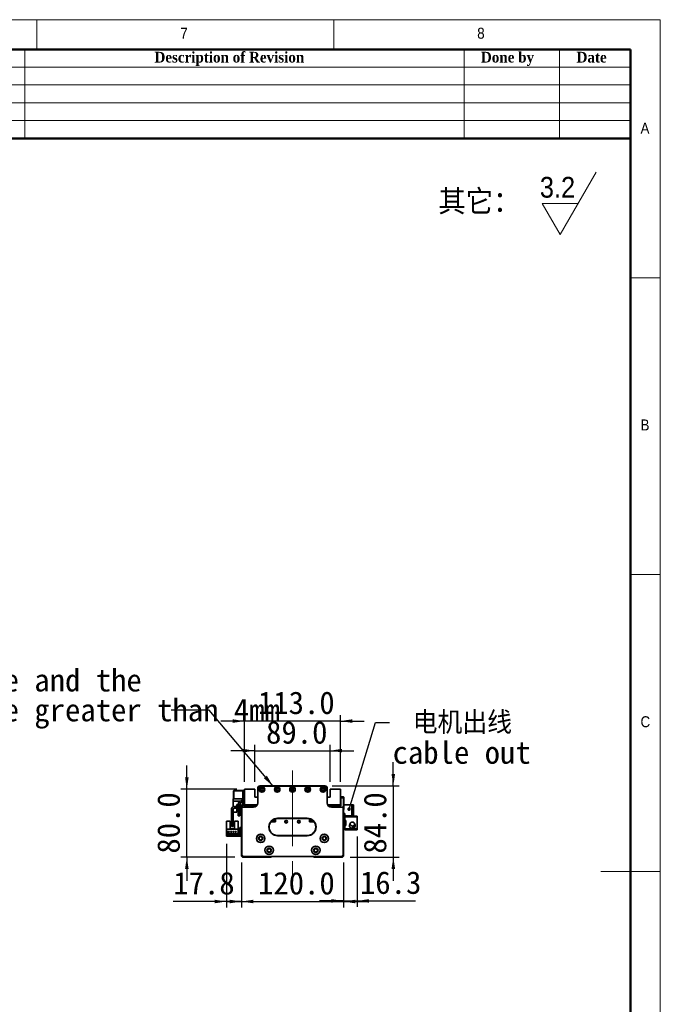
# Model space of a CAD drawing. Header units: millimetres. Extents: x 35 to 2905, y 35 to 2044.
# Tile 9 of 9: x 2150 to 2905, y 883 to 2044. Entities that reach past the tile are written whole.
import ezdxf

# ---------------------------------------------------------------- set-up
doc = ezdxf.new("R2010")
doc.units = ezdxf.units.MM
doc.header["$LTSCALE"] = 7
doc.linetypes.add('CENTERX2', pattern=[20.32, 12.7, -2.54, 2.54, -2.54])
doc.layers.add('黑色实线', color=7, linetype='Continuous')
doc.styles.add('SLDTEXTSTYLE0', font='Gothic.ttf', dxfattribs={"width": 0.913, "bigfont": 'bigfont'})
doc.styles.add('SLDTEXTSTYLE1', font='Gothic.ttf', dxfattribs={"width": 0.913})
doc.styles.add('SLDTEXTSTYLE2', font='timesbd.ttf', dxfattribs={"width": 0.933})
doc.styles.add('SLDTEXTSTYLE8', font='txt')
doc.styles.add('SLDTEXTSTYLE9', font='txt', dxfattribs={"bigfont": 'bigfont'})
doc.dimstyles.new('SLDDIMSTYLE0', dxfattribs={"dimtxt": 26.6, "dimasz": 14, "dimexe": 0, "dimexo": 0.0625, "dimgap": 6.65, "dimtad": 2, "dimdec": 1, "dimrnd": 1e-09, "dimzin": 4, "dimdsep": 46, "dimtxsty": 'SLDTEXTSTYLE8', "dimsah": 1, "dimcen": 0.09, "dimadec": 0, "dimazin": 1, "dimtfac": 1, "dimtdec": 1, "dimtmove": 0, "dimatfit": 0, "dimfxl": 0, "dimfrac": 2, "dimtolj": 1, "dimtzin": 12, "dimarcsym": 0})
doc.dimstyles.new('SLDDIMSTYLE1', dxfattribs={"dimtxt": 26.6, "dimasz": 14, "dimexe": 0, "dimexo": 0.0625, "dimgap": 6.65, "dimtad": 2, "dimdec": 1, "dimrnd": 1e-09, "dimzin": 12, "dimdsep": 46, "dimtxsty": 'SLDTEXTSTYLE8', "dimsah": 1, "dimcen": 0.09, "dimadec": 0, "dimazin": 3, "dimtfac": 1, "dimtdec": 1, "dimtmove": 0, "dimatfit": 0, "dimfxl": 0, "dimfrac": 2, "dimtolj": 1, "dimtzin": 12, "dimarcsym": 0})
doc.dimstyles.new('SLDDIMSTYLE2', dxfattribs={"dimtxt": 0.18, "dimasz": 4.2, "dimexe": 0, "dimexo": 0.0625, "dimgap": 0, "dimtad": 0, "dimtih": 1, "dimtoh": 1, "dimdec": 0, "dimrnd": 1e-09, "dimzin": 0, "dimdsep": 46, "dimtxsty": 'Standard', "dimblk1": 'DOT', "dimblk2": 'DOT', "dimsah": 1, "dimcen": 0.09, "dimadec": 0, "dimazin": 0, "dimtfac": 4.2, "dimtdec": 0, "dimtofl": 0, "dimtmove": 0, "dimatfit": 3, "dimldrblk": 'DOT', "dimfxl": 0, "dimfrac": 2, "dimtolj": 1, "dimtzin": 0, "dimarcsym": 0})
doc.dimstyles.new('SLDDIMSTYLE3', dxfattribs={"dimtxt": 0.18, "dimasz": 14, "dimexe": 0, "dimexo": 0.0625, "dimgap": 0, "dimtad": 0, "dimtih": 1, "dimtoh": 1, "dimdec": 0, "dimrnd": 1e-09, "dimzin": 0, "dimdsep": 46, "dimtxsty": 'Standard', "dimsah": 1, "dimcen": 0.09, "dimadec": 0, "dimazin": 0, "dimtfac": 14, "dimtdec": 0, "dimtofl": 0, "dimtmove": 0, "dimatfit": 3, "dimfxl": 0, "dimfrac": 2, "dimtolj": 1, "dimtzin": 0, "dimarcsym": 0})

# ---------------------------------------------------------------- blocks, each defined once
blk = doc.blocks.new('SW_SFSYMBOL_0')
at = {"color": 0, "linetype": 'Continuous', "lineweight": 18}
for p, q in [((24, -36.7), (66.5, 36.8)), ((24, -36.7), (2.8, 0)), ((45.3, 0), (2.8, 0))]:
    blk.add_line(p, q, dxfattribs=at)
at = {"color": 0, "linetype": 'Continuous', "lineweight": 18, "insert": (0, 31.3), "char_height": 24.5, "attachment_point": 1, "style": 'SLDTEXTSTYLE1'}
blk.add_mtext('3.2', dxfattribs=at)
blk = doc.blocks.new('_D')
at = {"layer": '黑色实线'}
for p, q in [((2411.4, 1050), (2411.4, 997)), ((2531.4, 1050), (2531.4, 997)), ((2411.4, 1004), (2383.4, 1004)), ((2411.4, 1004), (2531.4, 1004)), ((2531.4, 1004), (2559.4, 1004))]:
    blk.add_line(p, q, dxfattribs=at)
for points in [[(2411.4, 1004), (2397.4, 1006.1), (2397.4, 1001.9)], [(2531.4, 1004), (2545.4, 1001.9), (2545.4, 1006.1)]]:
    blk.add_solid(points, dxfattribs=at)
at = {"layer": '黑色实线', "insert": (2430.8, 1038.9), "char_height": 26.6, "attachment_point": 1, "style": 'SLDTEXTSTYLE8'}
blk.add_mtext('120.0', dxfattribs=at)
blk = doc.blocks.new('_D_1')
at = {"layer": '黑色实线'}
for p, q in [((2393.6, 1072.2), (2393.6, 997)), ((2411.4, 1050), (2411.4, 997)), ((2393.6, 1004), (2330.9, 1004)), ((2393.6, 1004), (2411.4, 1004)), ((2411.4, 1004), (2439.4, 1004))]:
    blk.add_line(p, q, dxfattribs=at)
for points in [[(2393.6, 1004), (2379.6, 1006.1), (2379.6, 1001.9)], [(2411.4, 1004), (2425.4, 1001.9), (2425.4, 1006.1)]]:
    blk.add_solid(points, dxfattribs=at)
at = {"layer": '黑色实线', "insert": (2330.9, 1038.9), "char_height": 26.6, "attachment_point": 1, "style": 'SLDTEXTSTYLE8'}
blk.add_mtext('17.8', dxfattribs=at)
blk = doc.blocks.new('_D_2')
at = {"layer": '黑色实线'}
for p, q in [((2547.7, 1080.8), (2547.7, 997.7)), ((2531.4, 1050), (2531.4, 997.7)), ((2531.4, 1004.7), (2503.4, 1004.7)), ((2531.4, 1004.7), (2547.7, 1004.7)), ((2547.7, 1004.7), (2616.6, 1004.7))]:
    blk.add_line(p, q, dxfattribs=at)
for points in [[(2531.4, 1004.7), (2517.4, 1006.8), (2517.4, 1002.6)], [(2547.7, 1004.7), (2561.7, 1002.6), (2561.7, 1006.8)]]:
    blk.add_solid(points, dxfattribs=at)
at = {"layer": '黑色实线', "insert": (2551, 1039.6), "char_height": 26.6, "attachment_point": 1, "style": 'SLDTEXTSTYLE8'}
blk.add_mtext('16.3', dxfattribs=at)
blk = doc.blocks.new('_D_3')
at = {"layer": '黑色实线'}
for p, q in [((2590.3, 1140.4), (2590.3, 1168.4)), ((2518.3, 1140.4), (2597.3, 1140.4)), ((2590.3, 1140.4), (2590.3, 1056.4)), ((2539.3, 1056.4), (2597.3, 1056.4)), ((2590.3, 1056.4), (2590.3, 1028.4))]:
    blk.add_line(p, q, dxfattribs=at)
for points in [[(2590.3, 1140.4), (2592.4, 1154.4), (2588.2, 1154.4)], [(2590.3, 1056.4), (2588.2, 1042.4), (2592.4, 1042.4)]]:
    blk.add_solid(points, dxfattribs=at)
at = {"layer": '黑色实线', "insert": (2555.4, 1060.5), "char_height": 26.6, "attachment_point": 1, "rotation": 90, "style": 'SLDTEXTSTYLE8'}
blk.add_mtext('84.0', dxfattribs=at)
blk = doc.blocks.new('_D_4')
at = {"layer": '黑色实线'}
for p, q in [((2346.9, 1136.4), (2346.9, 1164.4)), ((2406, 1136.4), (2339.9, 1136.4)), ((2346.9, 1056.4), (2346.9, 1136.4)), ((2403.5, 1056.4), (2339.9, 1056.4)), ((2346.9, 1056.4), (2346.9, 1028.4))]:
    blk.add_line(p, q, dxfattribs=at)
for points in [[(2346.9, 1136.4), (2349, 1150.4), (2344.8, 1150.4)], [(2346.9, 1056.4), (2344.8, 1042.4), (2349, 1042.4)]]:
    blk.add_solid(points, dxfattribs=at)
at = {"layer": '黑色实线', "insert": (2312, 1060.5), "char_height": 26.6, "attachment_point": 1, "rotation": 90, "style": 'SLDTEXTSTYLE8'}
blk.add_mtext('80.0', dxfattribs=at)
blk = doc.blocks.new('_D_5')
at = {"layer": '黑色实线'}
for p, q in [((2426.9, 1145.3), (2426.9, 1188.9)), ((2515.9, 1145.3), (2515.9, 1188.9)), ((2426.9, 1181.9), (2398.9, 1181.9)), ((2426.9, 1181.9), (2515.9, 1181.9)), ((2515.9, 1181.9), (2543.9, 1181.9))]:
    blk.add_line(p, q, dxfattribs=at)
for points in [[(2426.9, 1181.9), (2412.9, 1184), (2412.9, 1179.8)], [(2515.9, 1181.9), (2529.9, 1179.8), (2529.9, 1184)]]:
    blk.add_solid(points, dxfattribs=at)
at = {"layer": '黑色实线', "insert": (2440.3, 1216.8), "char_height": 26.6, "attachment_point": 1, "style": 'SLDTEXTSTYLE8'}
blk.add_mtext('89.0', dxfattribs=at)
blk = doc.blocks.new('_D_6')
at = {"layer": '黑色实线'}
for p, q in [((2414.9, 1145.3), (2414.9, 1223.8)), ((2527.9, 1145.3), (2527.9, 1223.8)), ((2414.9, 1216.8), (2386.9, 1216.8)), ((2527.9, 1216.8), (2414.9, 1216.8)), ((2527.9, 1216.8), (2555.9, 1216.8))]:
    blk.add_line(p, q, dxfattribs=at)
for points in [[(2414.9, 1216.8), (2400.9, 1218.9), (2400.9, 1214.7)], [(2527.9, 1216.8), (2541.9, 1214.7), (2541.9, 1218.9)]]:
    blk.add_solid(points, dxfattribs=at)
at = {"layer": '黑色实线', "insert": (2430.7, 1251.7), "char_height": 26.6, "attachment_point": 1, "style": 'SLDTEXTSTYLE8'}
blk.add_mtext('113.0', dxfattribs=at)
blk = doc.blocks.new('SW_NOTE_3')
at = {"layer": '黑色实线', "color": 0, "char_height": 26.6, "attachment_point": 1}
for s, insert, style in [(' 电机出线', (3.7, 13.2), 'SLDTEXTSTYLE9'), ('cable out', (3.7, -22), 'SLDTEXTSTYLE8')]:
    blk.add_mtext(s, dxfattribs=dict(at, insert=insert, style=style))
blk = doc.blocks.new('_DOT')
at = {"color": 0, "linetype": 'ByBlock', "lineweight": -2}
blk.add_line((-0.5, 0), (-1, 0), dxfattribs=at)
at = {"color": 0, "linetype": 'ByBlock', "const_width": 0.5}
blk.add_lwpolyline([(-0.25, 0, 1), (0.25, 0, 1)], format="xyb", close=True, dxfattribs=at)
blk = doc.blocks.new('SW_NOTE_4')
at = {"layer": '黑色实线', "color": 0, "char_height": 26.6, "attachment_point": 1, "style": 'SLDTEXTSTYLE8'}
for s, insert in [('The distance between the load plate and the ', (-812.9, 48.8)), ('steel belt protection belt shall be greater than 4mm', (-812.9, 13.6))]:
    blk.add_mtext(s, dxfattribs=dict(at, insert=insert))

msp = doc.modelspace()

# ---------------------------------------------------------------- linework, layer by layer
at = {"color": 7, "linetype": 'Continuous', "lineweight": 18}
for p, q in [((2905, 2044), (35, 2044)), ((2170, 2044), (2170, 2009)), ((2520, 2009), (2520, 2044)), ((2905, 35), (2905, 2044)), ((70, 2009), (2870, 2009)), ((2156, 2009), (2156, 1904)), ((2674, 2009), (2674, 1904)), ((2786, 2009), (2786, 1904)), ((2870, 2009), (2870, 1904)), ((2870, 2009), (2870, 70)), ((2030, 1988), (2870, 1988)), ((2030, 1967), (2870, 1967)), ((2030, 1946), (2870, 1946)), ((2030, 1925), (2870, 1925)), ((2905, 1739.5), (2870, 1739.5)), ((2870, 1389.5), (2905, 1389.5)), ((2905, 1039.5), (2835, 1039.5))]:
    msp.add_line(p, q, dxfattribs=at)
at = {"color": 7, "linetype": 'Continuous', "lineweight": 50}
for p, q in [((2870, 2009), (70, 2009)), ((2870, 2009), (2870, 70)), ((2870, 1904), (2030, 1904))]:
    msp.add_line(p, q, dxfattribs=at)
at = {"color": 7, "linetype": 'Continuous', "lineweight": 35}
for p, q in [((2433.43, 1140.41), (2509.43, 1140.41)), ((2433.43, 1140.41), (2433.43, 1140.11)), ((2509.43, 1140.11), (2433.43, 1140.11)), ((2509.43, 1140.41), (2509.43, 1140.11)), ((2402.23, 1134.91), (2401.93, 1134.61)), ((2402.23, 1134.61), (2401.93, 1134.49)), ((2401.93, 1134.49), (2401.93, 1134.61)), ((2401.93, 1125.34), (2401.93, 1134.49)), ((2402.23, 1134.91), (2402.23, 1134.61)), ((2402.23, 1134.91), (2412.93, 1134.91)), ((2412.93, 1134.61), (2402.23, 1134.61)), ((2402.23, 1134.61), (2402.23, 1125.21)), ((2412.93, 1133.91), (2412.93, 1134.91)), ((2412.93, 1134.91), (2414.93, 1134.91)), ((2414.93, 1133.91), (2412.93, 1133.91)), ((2412.93, 1133.91), (2412.93, 1125.41)), ((2426.93, 1136.41), (2414.93, 1136.41)), ((2414.93, 1136.41), (2414.93, 1117.91)), ((2426.93, 1126.91), (2426.93, 1136.41)), ((2430.43, 1126.91), (2426.93, 1126.91)), ((2430.41, 1137.61), (2430.41, 1135.61)), ((2430.41, 1137.61), (2430.44, 1137.61)), ((2430.41, 1135.61), (2430.43, 1135.61)), ((2430.43, 1120.41), (2430.43, 1137.41)), ((2430.43, 1137.41), (2430.73, 1137.41)), ((2430.73, 1137.41), (2430.73, 1120.41)), ((2512.13, 1120.41), (2512.13, 1137.41)), ((2512.43, 1137.41), (2512.13, 1137.41)), ((2512.43, 1137.61), (2512.46, 1137.61)), ((2512.43, 1137.41), (2512.43, 1120.41)), ((2512.46, 1135.61), (2512.43, 1135.61)), ((2515.93, 1126.91), (2512.43, 1126.91)), ((2512.46, 1137.61), (2512.46, 1135.61)), ((2527.93, 1136.41), (2515.93, 1136.41)), ((2515.93, 1136.41), (2515.93, 1126.91)), ((2527.93, 1117.91), (2527.93, 1136.41)), ((2527.93, 1127.41), (2531.63, 1127.41)), ((2531.63, 1126.41), (2527.93, 1126.41)), ((2531.63, 1126.41), (2531.63, 1127.41)), ((2531.63, 1127.41), (2531.93, 1127.11)), ((2531.63, 1113.41), (2531.63, 1126.41)), ((2531.93, 1126.29), (2531.63, 1126.41)), ((2531.93, 1127.11), (2531.93, 1126.29)), ((2401.63, 1122.31), (2401.63, 1124.91)), ((2401.63, 1124.91), (2412.93, 1124.91)), ((2401.63, 1122.31), (2409.29, 1122.31)), ((2401.63, 1115.66), (2401.63, 1122.31)), ((2401.93, 1125.21), (2401.93, 1125.34)), ((2402.23, 1125.21), (2401.93, 1125.34)), ((2401.93, 1125.21), (2402.23, 1124.91)), ((2402.23, 1125.21), (2402.23, 1124.91)), ((2402.23, 1125.21), (2412.93, 1125.21)), ((2411.43, 1115.91), (2402.93, 1115.91)), ((2405.93, 1118.41), (2407.43, 1118.41)), ((2405.93, 1115.91), (2405.93, 1118.41)), ((2407.43, 1118.93), (2407.43, 1115.91)), ((2409.43, 1118.91), (2409.43, 1115.91)), ((2409.43, 1118.41), (2410.93, 1118.41)), ((2410.93, 1118.41), (2410.93, 1115.91)), ((2412.93, 1125.41), (2414.93, 1125.41)), ((2412.93, 1124.41), (2412.93, 1125.41)), ((2414.93, 1124.41), (2412.93, 1124.41)), ((2412.93, 1124.41), (2412.93, 1117.41)), ((2412.93, 1115.11), (2412.93, 1115.41)), ((2412.93, 1115.41), (2425.43, 1115.41)), ((2425.43, 1115.11), (2412.93, 1115.11)), ((2414.93, 1117.91), (2429.76, 1117.91)), ((2414.93, 1117.91), (2414.93, 1117.41)), ((2415.23, 1115.41), (2415.23, 1117.91)), ((2415.93, 1116.91), (2416.93, 1117.91)), ((2415.93, 1116.91), (2415.93, 1115.41)), ((2416.53, 1115.86), (2417.48, 1116.81)), ((2416.53, 1115.41), (2416.53, 1115.86)), ((2428.9, 1116.81), (2417.48, 1116.81)), ((2425.43, 1115.11), (2425.43, 1115.41)), ((2427.86, 1117.91), (2428.07, 1117.71)), ((2429.43, 1117.41), (2428.77, 1117.41)), ((2430.73, 1120.41), (2430.43, 1120.41)), ((2512.43, 1120.41), (2512.13, 1120.41)), ((2513.1, 1117.91), (2527.93, 1117.91)), ((2514.1, 1117.41), (2513.43, 1117.41)), ((2525.38, 1116.81), (2513.96, 1116.81)), ((2515.01, 1117.91), (2514.8, 1117.71)), ((2517.43, 1115.41), (2517.43, 1115.11)), ((2517.43, 1115.41), (2529.93, 1115.41)), ((2529.93, 1115.11), (2517.43, 1115.11)), ((2525.38, 1116.81), (2526.33, 1115.86)), ((2526.93, 1116.91), (2525.93, 1117.91)), ((2526.33, 1115.41), (2526.33, 1115.86)), ((2528.43, 1116.91), (2526.93, 1116.91)), ((2526.93, 1115.41), (2526.93, 1116.91)), ((2527.93, 1124.91), (2528.43, 1124.91)), ((2528.43, 1117.91), (2527.93, 1117.91)), ((2528.43, 1124.91), (2528.43, 1116.91)), ((2529.93, 1115.41), (2529.93, 1115.11)), ((2531.93, 1126.29), (2531.93, 1113.54)), ((2541.33, 1117.91), (2531.93, 1117.91)), ((2541.33, 1104.91), (2541.33, 1117.91)), ((2541.33, 1117.91), (2543.33, 1117.91)), ((2543.33, 1117.91), (2543.33, 1104.91)), ((2399.43, 1112.41), (2399.43, 1093.41)), ((2401.43, 1112.41), (2401.43, 1093.41)), ((2401.63, 1109.41), (2401.63, 1113.16)), ((2405.93, 1109.41), (2401.63, 1109.41)), ((2411.43, 1113.91), (2402.93, 1113.91)), ((2405.93, 1109.41), (2405.93, 1113.91)), ((2407.43, 1113.91), (2407.43, 1112.91)), ((2407.43, 1112.91), (2409.43, 1112.91)), ((2407.43, 1104.91), (2407.43, 1112.91)), ((2409.43, 1104.91), (2407.43, 1104.91)), ((2409.43, 1113.91), (2409.43, 1112.91)), ((2409.43, 1112.91), (2409.43, 1104.91)), ((2410.93, 1113.91), (2410.93, 1109.41)), ((2411.43, 1109.41), (2410.93, 1109.41)), ((2411.43, 1058.91), (2411.43, 1113.91)), ((2411.73, 1113.91), (2411.43, 1113.91)), ((2411.73, 1113.91), (2411.73, 1059.04)), ((2531.13, 1059.04), (2531.13, 1113.91)), ((2531.43, 1113.91), (2531.13, 1113.91)), ((2531.43, 1113.91), (2531.43, 1058.91)), ((2531.43, 1113.41), (2531.63, 1113.41)), ((2531.63, 1112.41), (2531.43, 1112.41)), ((2533.33, 1107.91), (2531.43, 1107.91)), ((2531.93, 1113.54), (2531.63, 1113.41)), ((2531.63, 1112.41), (2531.63, 1113.41)), ((2531.93, 1112.71), (2531.63, 1112.41)), ((2531.93, 1113.54), (2531.93, 1112.71)), ((2533.33, 1104.91), (2533.33, 1107.91)), ((2541.33, 1104.91), (2533.33, 1104.91)), ((2533.33, 1104.91), (2533.33, 1103.71)), ((2533.33, 1099.71), (2533.33, 1103.71)), ((2533.33, 1103.71), (2547.73, 1103.71)), ((2539.33, 1104.91), (2539.33, 1104.71)), ((2547.73, 1104.71), (2539.33, 1104.71)), ((2543.33, 1104.91), (2541.33, 1104.91)), ((2547.73, 1104.71), (2547.73, 1103.71)), ((2547.73, 1103.71), (2547.73, 1089.71)), ((2393.63, 1098.61), (2397.93, 1098.61)), ((2393.63, 1098.61), (2393.63, 1089.31)), ((2397.93, 1089.61), (2397.93, 1098.61)), ((2399.43, 1093.41), (2401.43, 1093.41)), ((2399.43, 1092.41), (2399.43, 1093.41)), ((2401.43, 1092.41), (2399.43, 1092.41)), ((2401.43, 1093.41), (2401.43, 1092.41)), ((2402.93, 1098.61), (2402.93, 1089.61)), ((2402.93, 1098.61), (2407.23, 1098.61)), ((2407.23, 1098.61), (2407.23, 1089.31)), ((2446.01, 1098.01), (2451.43, 1098.01)), ((2446.09, 1098.11), (2451.43, 1098.11)), ((2448.69, 1098.41), (2446.33, 1098.41)), ((2449.33, 1099.05), (2448.69, 1098.41)), ((2448.83, 1098.41), (2448.69, 1098.41)), ((2448.83, 1098.41), (2449.93, 1099.51)), ((2449.33, 1099.05), (2449.33, 1100.79)), ((2449.93, 1099.51), (2449.93, 1101.08)), ((2451.43, 1098.01), (2451.43, 1101.6)), ((2453.93, 1102.21), (2488.93, 1102.21)), ((2453.93, 1102.21), (2453.93, 1101.91)), ((2488.93, 1101.91), (2453.93, 1101.91)), ((2488.93, 1102.21), (2488.93, 1101.91)), ((2491.43, 1101.6), (2491.43, 1098.01)), ((2491.43, 1098.11), (2496.78, 1098.11)), ((2491.43, 1098.01), (2496.86, 1098.01)), ((2492.43, 1101.28), (2492.43, 1098.11)), ((2493.23, 1100.94), (2493.23, 1099.21)), ((2493.23, 1099.21), (2494.03, 1098.41)), ((2493.53, 1099.05), (2493.53, 1100.79)), ((2494.18, 1098.41), (2493.53, 1099.05)), ((2494.18, 1098.41), (2494.03, 1098.41)), ((2496.53, 1098.41), (2494.18, 1098.41)), ((2534.33, 1099.71), (2533.33, 1099.71)), ((2533.33, 1099.71), (2533.33, 1099.21)), ((2533.33, 1099.21), (2533.33, 1094.21)), ((2534.33, 1099.21), (2533.33, 1099.21)), ((2533.33, 1093.71), (2533.33, 1094.21)), ((2533.33, 1094.21), (2534.33, 1094.21)), ((2533.33, 1089.71), (2533.33, 1093.71)), ((2533.33, 1093.71), (2534.33, 1093.71)), ((2534.33, 1093.71), (2534.33, 1099.71)), ((2538.78, 1094.51), (2538.68, 1093.71)), ((2539.02, 1095.15), (2538.88, 1094.83)), ((2538.9, 1095.29), (2538.93, 1095.3)), ((2538.93, 1092.12), (2538.9, 1092.13)), ((2538.93, 1095.3), (2539.31, 1095.88)), ((2539.09, 1095.22), (2538.93, 1095.3)), ((2539.05, 1095.13), (2538.93, 1095.19)), ((2544.23, 1094.27), (2544.25, 1094.29)), ((2393.63, 1089.31), (2393.63, 1083.11)), ((2407.23, 1089.31), (2393.63, 1089.31)), ((2393.63, 1081.11), (2393.63, 1083.11)), ((2393.63, 1083.11), (2394.63, 1083.11)), ((2394.63, 1081.11), (2393.63, 1081.11)), ((2393.93, 1084.41), (2393.93, 1083.71)), ((2406.93, 1084.41), (2393.93, 1084.41)), ((2393.93, 1083.71), (2406.93, 1083.71)), ((2394.63, 1083.11), (2394.63, 1081.11)), ((2408.43, 1083.11), (2394.63, 1083.11)), ((2408.43, 1081.11), (2394.63, 1081.11)), ((2394.87, 1086.66), (2394.87, 1086.36)), ((2397.37, 1086.66), (2394.87, 1086.66)), ((2394.87, 1086.36), (2397.37, 1086.36)), ((2397.37, 1086.36), (2397.37, 1086.66)), ((2402.93, 1089.61), (2397.93, 1089.61)), ((2398.41, 1086.66), (2398.41, 1086.36)), ((2399.91, 1086.66), (2398.41, 1086.66)), ((2398.41, 1086.36), (2399.91, 1086.36)), ((2399.91, 1086.36), (2399.91, 1086.66)), ((2402.45, 1086.66), (2400.95, 1086.66)), ((2400.95, 1086.66), (2400.95, 1086.36)), ((2400.95, 1086.36), (2402.45, 1086.36)), ((2402.45, 1086.36), (2402.45, 1086.66)), ((2404.99, 1086.66), (2403.49, 1086.66)), ((2403.49, 1086.66), (2403.49, 1086.36)), ((2403.49, 1086.36), (2404.99, 1086.36)), ((2404.99, 1086.36), (2404.99, 1086.66)), ((2406.93, 1083.71), (2406.93, 1084.41)), ((2407.23, 1083.11), (2407.23, 1089.31)), ((2408.43, 1083.11), (2408.43, 1081.11)), ((2409.43, 1091.11), (2411.43, 1091.11)), ((2409.43, 1090.11), (2409.43, 1091.11)), ((2411.43, 1090.11), (2409.43, 1090.11)), ((2409.43, 1082.11), (2409.43, 1090.11)), ((2409.43, 1082.11), (2411.43, 1082.11)), ((2409.43, 1081.11), (2409.43, 1082.11)), ((2411.43, 1081.11), (2409.43, 1081.11)), ((2453.93, 1081.91), (2453.93, 1081.61)), ((2453.93, 1081.91), (2488.93, 1081.91)), ((2488.93, 1081.61), (2453.93, 1081.61)), ((2488.93, 1081.91), (2488.93, 1081.61)), ((2547.73, 1089.71), (2533.33, 1089.71)), ((2533.33, 1089.71), (2533.33, 1088.51)), ((2539.33, 1088.51), (2533.33, 1088.51)), ((2539.33, 1088.71), (2547.73, 1088.71)), ((2539.33, 1088.71), (2539.33, 1088.51)), ((2547.73, 1089.71), (2547.73, 1088.71)), ((2411.73, 1059.04), (2411.43, 1058.91)), ((2413.43, 1056.91), (2411.43, 1058.91)), ((2411.43, 1057.41), (2411.43, 1058.91)), ((2412.43, 1056.41), (2411.43, 1057.41)), ((2411.73, 1059.04), (2413.56, 1057.21)), ((2413.56, 1057.21), (2413.43, 1056.91)), ((2529.43, 1056.91), (2413.43, 1056.91)), ((2413.56, 1057.21), (2529.31, 1057.21)), ((2446.43, 1056.41), (2446.93, 1056.91)), ((2496.43, 1056.41), (2495.93, 1056.91)), ((2529.31, 1057.21), (2531.13, 1059.04)), ((2529.31, 1057.21), (2529.43, 1056.91)), ((2531.43, 1058.91), (2529.43, 1056.91)), ((2530.43, 1056.41), (2531.43, 1057.41)), ((2531.13, 1059.04), (2531.43, 1058.91)), ((2531.43, 1057.41), (2531.43, 1058.91)), ((2446.43, 1056.41), (2412.43, 1056.41)), ((2530.43, 1056.41), (2496.43, 1056.41))]:
    msp.add_line(p, q, dxfattribs=at)
at = {"color": 7, "linetype": 'Continuous', "lineweight": 35, "flags": 128}
msp.add_lwpolyline([(2408.43, 1081.11), (2409.02, 1081.17), (2409.43, 1081.28)], dxfattribs=at)
at = {"color": 7, "linetype": 'Continuous', "lineweight": 35}
for centre, radius in [((2435.43, 1136.16), 3.25), ((2435.43, 1136.16), 3), ((2453.43, 1136.16), 3.25), ((2453.43, 1136.16), 3), ((2471.43, 1136.16), 3.25), ((2471.43, 1136.16), 3), ((2489.43, 1136.16), 3.25), ((2489.43, 1136.16), 3), ((2507.43, 1136.16), 3.25), ((2507.43, 1136.16), 3), ((2435.43, 1136.16), 1.6), ((2435.43, 1136.16), 1.25), ((2453.43, 1136.16), 1.6), ((2453.43, 1136.16), 1.25), ((2471.43, 1136.16), 1.6), ((2471.43, 1136.16), 1.25), ((2489.43, 1136.16), 1.6), ((2489.43, 1136.16), 1.25), ((2507.43, 1136.16), 1.6), ((2507.43, 1136.16), 1.25), ((2463.93, 1098.11), 1.53), ((2463.93, 1098.11), 1.25), ((2478.93, 1098.11), 1.53), ((2478.93, 1098.11), 1.25), ((2433.93, 1078.44), 5.03), ((2433.93, 1078.44), 5), ((2433.93, 1078.44), 2.65), ((2433.93, 1078.44), 2.1), ((2508.93, 1078.44), 5.03), ((2508.93, 1078.44), 5), ((2508.93, 1078.44), 2.65), ((2508.93, 1078.44), 2.1), ((2443.93, 1064.44), 5.03), ((2443.93, 1064.44), 5), ((2498.93, 1064.44), 5.03), ((2498.93, 1064.44), 5), ((2443.93, 1064.44), 2.65), ((2443.93, 1064.44), 2.1), ((2498.93, 1064.44), 2.65), ((2498.93, 1064.44), 2.1)]:
    msp.add_circle(centre, radius, dxfattribs=at)
for centre, radius, start, end in [((2433.43, 1137.41), 3, 90, 180), ((2433.43, 1137.41), 2.7, 90, 180), ((2509.43, 1137.41), 3, 0, 90), ((2509.43, 1137.41), 2.7, 0, 90), ((2402.93, 1112.41), 3.5, 90, 180), ((2411.43, 1118.93), 4, 94.78019, 180), ((2411.43, 1118.91), 2, 94.78019, 180), ((2410.93, 1124.91), 2, 274.78019, 0), ((2410.93, 1124.89), 4, 274.78019, 300), ((2411.43, 1117.41), 1.5, 270, 0), ((2412.93, 1113.91), 1.5, 90, 180), ((2412.93, 1113.91), 1.2, 90, 180), ((2411.43, 1117.41), 3.5, 325.1501, 0), ((2425.43, 1120.41), 5.3, 270, 0), ((2425.43, 1120.41), 5, 270, 0), ((2428.77, 1118.41), 1, 224.99989, 270), ((2517.43, 1120.41), 5.3, 180, 270), ((2517.43, 1120.41), 5, 180, 270), ((2514.1, 1118.41), 1, 270, 315.00006), ((2529.93, 1113.91), 1.5, 0, 90), ((2529.93, 1113.91), 1.2, 0, 90), ((2402.93, 1112.41), 1.5, 90, 180), ((2453.93, 1091.91), 10.3, 90, 270), ((2453.93, 1091.91), 10, 90, 270), ((2488.93, 1091.91), 10.3, 270, 90), ((2488.93, 1091.91), 10, 270, 90), ((2541.93, 1093.71), 3.4, 207.88541, 44.31348), ((2541.93, 1093.71), 3.45, 237.57421, 0), ((2541.93, 1093.71), 2.5, 274.06825, 11.05475), ((2541.93, 1093.71), 2.6, 277.27427, 10.90897), ((2541.93, 1093.71), 3.45, 0, 47.89891), ((2408.43, 1084.11), 1, 270, 0)]:
    msp.add_arc(centre, radius, start, end, dxfattribs=at)
for points, knots in [([(2539.76, 1096.64), (2539.58, 1096.28), (2539.25, 1095.62), (2538.79, 1094.56), (2538.57, 1093.74), (2538.51, 1093.07), (2538.61, 1092.51), (2538.84, 1091.91), (2539.29, 1091.31), (2539.98, 1090.87), (2540.7, 1090.64), (2541.46, 1090.63), (2542.17, 1090.87), (2542.35, 1090.99), (2542.3, 1091.03), (2542.29, 1091.04)], [0, 0, 0, 0, 0.1800942, 0.3300023, 0.4496358, 0.539743, 0.5746212, 0.6053181, 0.6783993, 0.7214005, 0.7619755, 0.8291549, 0.8886631, 0.9605893, 1, 1, 1, 1]), ([(2543.32, 1097.48), (2543.57, 1097.25), (2544.07, 1096.79), (2544.48, 1095.87), (2544.52, 1094.95), (2544.24, 1094.16), (2543.73, 1093.54), (2543.03, 1093.13), (2542.23, 1092.97), (2541.39, 1093.07), (2540.61, 1093.44), (2539.99, 1094.04), (2539.6, 1094.8), (2539.51, 1095.65), (2539.61, 1096.41), (2539.96, 1097), (2540.49, 1097.42), (2541.22, 1097.67), (2541.97, 1097.74), (2542.51, 1097.77), (2542.77, 1097.76), (2542.86, 1097.76), (2542.88, 1097.75), (2542.95, 1097.72), (2543.11, 1097.63), (2543.24, 1097.53), (2543.32, 1097.48)], [0, 0, 0, 0, 0.0648161, 0.1297797, 0.1897306, 0.2426174, 0.2944129, 0.3462413, 0.3987241, 0.4521991, 0.5066004, 0.5614515, 0.6160503, 0.6697726, 0.727066, 0.7653756, 0.8036911, 0.8589085, 0.9142287, 0.9495536, 0.9639996, 0.9648505, 0.9657584, 0.9687098, 0.9805279, 1, 1, 1, 1]), ([(2544.16, 1092.57), (2544.26, 1092.82), (2544.45, 1093.29), (2544.5, 1093.8), (2544.41, 1094.1), (2544.39, 1094.19)], [0, 0, 0, 0, 0.4359264, 0.8267112, 1, 1, 1, 1])]:
    msp.add_open_spline(points, degree=3, knots=knots, dxfattribs=at)
at = {"layer": '黑色实线', "linetype": 'CENTERX2', "lineweight": 18}
msp.add_line((2471.43, 1158.36), (2471.43, 1014.46), dxfattribs=at)

# ---------------------------------------------------------------- block references
at = {"color": 7, "linetype": 'Continuous', "lineweight": 18}
msp.add_blockref('SW_SFSYMBOL_0', (2763.02, 1827.32), dxfattribs=at)
at = {"layer": '黑色实线'}
for name, p in [('SW_NOTE_4', (2328.57, 1229.53)), ('SW_NOTE_3', (2585.74, 1215.07))]:
    msp.add_blockref(name, p, dxfattribs=at)

# ---------------------------------------------------------------- texts
at = {"color": 7, "linetype": 'Continuous', "lineweight": 0}
for s, insert, char_height, attachment_point, style in [('7', (2339.17, 2034.52), 12.96, 1, 'SLDTEXTSTYLE1'), ('8', (2689.17, 2034.52), 12.96, 1, 'SLDTEXTSTYLE1'), ('Description of Revision', (2397.01, 2006.1), 12.6, 2, 'SLDTEXTSTYLE2'), ('Done by', (2724.88, 2006.1), 12.6, 2, 'SLDTEXTSTYLE2'), ('Date', (2824, 2006.1), 12.6, 2, 'SLDTEXTSTYLE2'), ('A', (2881.67, 1922.52), 12.96, 1, 'SLDTEXTSTYLE1'), ('B', (2881.67, 1572.52), 12.96, 1, 'SLDTEXTSTYLE1'), ('C', (2881.67, 1222.52), 12.96, 1, 'SLDTEXTSTYLE1')]:
    msp.add_mtext(s, dxfattribs=dict(at, insert=insert, char_height=char_height, attachment_point=attachment_point, style=style))
at = {"color": 7, "linetype": 'Continuous', "lineweight": 18, "insert": (2643.32, 1843.08), "char_height": 25.929, "attachment_point": 1, "style": 'SLDTEXTSTYLE0'}
msp.add_mtext('其它：', dxfattribs=at)

# ---------------------------------------------------------------- dimensions: what is measured, and where the dimension line sits
at = {"layer": '黑色实线'}
for base, p1, p2, dimstyle, picture, middle in [((2414.93, 1216.81), (2527.93, 1136.41), (2414.93, 1136.41), 'SLDDIMSTYLE0', '_D_6', (2473.05, 1216.81)), ((2515.93, 1181.88), (2426.93, 1136.41), (2515.93, 1136.41), 'SLDDIMSTYLE0', '_D_5', (2473.05, 1181.88)), ((2411.43, 1004.05), (2393.63, 1081.11), (2411.43, 1058.91), 'SLDDIMSTYLE1', '_D_1', (2363.72, 1004.05)), ((2547.73, 1004.68), (2531.43, 1058.91), (2547.73, 1089.71), 'SLDDIMSTYLE1', '_D_2', (2583.82, 1004.68)), ((2531.43, 1004.05), (2411.43, 1058.91), (2531.43, 1058.91), 'SLDDIMSTYLE0', '_D', (2473.14, 1004.05))]:
    dim = msp.add_linear_dim(base=base, p1=p1, p2=p2, dimstyle=dimstyle, dxfattribs=at)
    dim.commit()
    dim.dimension.update_dxf_attribs({"geometry": picture, "text_midpoint": middle, "dimtype": 160})
for base, p1, p2, picture, middle in [((2346.93, 1136.41), (2412.43, 1056.41), (2414.93, 1136.41), '_D_4', (2346.93, 1093.28)), ((2590.26, 1056.41), (2509.43, 1140.41), (2530.43, 1056.41), '_D_3', (2590.26, 1093.28))]:
    dim = msp.add_linear_dim(base=base, p1=p1, p2=p2, angle=90, dimstyle='SLDDIMSTYLE0', dxfattribs=at)
    dim.commit()
    dim.dimension.update_dxf_attribs({"geometry": picture, "text_midpoint": middle, "dimtype": 160})

# ---------------------------------------------------------------- leaders
for points, dimstyle in [([(2448.52, 1140.11), (2373.02, 1229.53), (2328.57, 1229.53)], 'SLDDIMSTYLE3'), ([(2538.08, 1112.92), (2569.34, 1215.07), (2585.74, 1215.07)], 'SLDDIMSTYLE2')]:
    msp.add_leader(points, dimstyle=dimstyle, dxfattribs=at)

doc.saveas('drawing.dxf')
